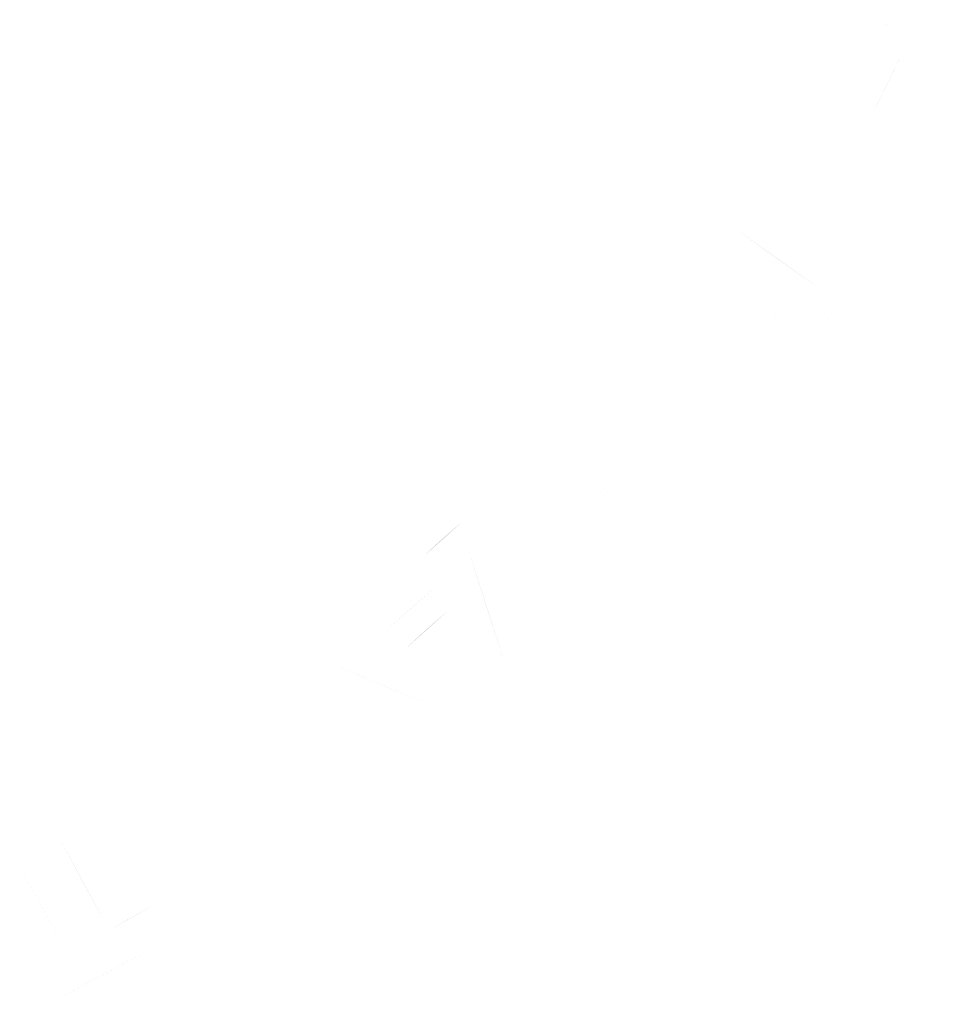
# Model space of a CAD drawing. Header units: inches. Extents: x -5.1 to 19.6, y 0 to 17.7.
# Tile 14 of 25: x 19.093 to 19.399, y 16.256 to 16.585. Entities that reach past the tile are written whole.
import ezdxf

# ---------------------------------------------------------------- set-up
doc = ezdxf.new("R2010")
doc.units = ezdxf.units.IN
doc.header["$MEASUREMENT"] = 0
doc.layers.add('PDF_Solid Fills', color=7, linetype='CONTINUOUS')

msp = doc.modelspace()

# ---------------------------------------------------------------- hatches: boundary and pattern name
at = {"layer": 'PDF_Solid Fills', "transparency": 33554559}
h = msp.add_hatch(color=256, dxfattribs=at)
h.paths.add_polyline_path([(19.39859, 16.54892, 0.000199), (19.38823, 16.56027)], flags=0)
h.paths.add_polyline_path([(19.39267, 16.57888, 0.000944), (19.37954, 16.58527)], flags=0)
h.paths.add_polyline_path([(19.37836, 16.55463, 0.004901), (19.38742, 16.57317)], flags=0)
h.paths.add_polyline_path([(19.3664, 16.56033, 0.000775), (19.37836, 16.55463)], flags=0)
h = msp.add_hatch(color=256, dxfattribs=at)
h.paths.add_polyline_path([(19.34942, 16.48345, 0.000246), (19.33826, 16.49141)], flags=0)
h.paths.add_polyline_path([(19.36026, 16.48126, 0.001196), (19.36746, 16.49145)], flags=0)
h.paths.add_polyline_path([(19.33155, 16.51588, 0.003969), (19.36099, 16.49491)], flags=0)
at = {"layer": 'PDF_Solid Fills', "true_color": 0xffffff, "transparency": 33554559}
h = msp.add_hatch(color=7, dxfattribs=at)
h.paths.add_polyline_path([(19.2971, 16.43616, 0.00036), (19.30635, 16.4278)], flags=0)
h.paths.add_polyline_path([(19.2971, 16.43616, 0.001247), (19.28741, 16.42543)], flags=0)
at = {"layer": 'PDF_Solid Fills', "transparency": 33554559}
h = msp.add_hatch(color=256, dxfattribs=at)
h.paths.add_polyline_path([(19.24186, 16.36797, 0.000595), (19.23602, 16.38766)], flags=0)
h.paths.add_polyline_path([(19.23602, 16.38766, 0.019647), (19.22198, 16.3751)], flags=0)
h.paths.add_polyline_path([(19.22198, 16.3751, 0.000336), (19.24111, 16.36707)], flags=0)
h.paths.add_polyline_path([(19.24084, 16.34841, 0.000469), (19.25863, 16.36416)], flags=0)
h.paths.add_polyline_path([(19.23631, 16.35351, 0.001103), (19.19525, 16.37105)], flags=0)
h.paths.add_polyline_path([(19.21473, 16.38066, 0.003464), (19.23263, 16.39641)], flags=0)
h.paths.add_polyline_path([(19.24069, 16.4173, 0.025557), (19.22794, 16.40591)], flags=0)
h.paths.add_polyline_path([(19.24277, 16.40887, 0.003144), (19.25521, 16.36991)], flags=0)
at = {"layer": 'PDF_Solid Fills', "true_color": 0xffffff, "transparency": 33554559}
h = msp.add_hatch(color=7, dxfattribs=at)
h.paths.add_polyline_path([(19.22198, 16.3751, 0.000336), (19.24111, 16.36707)], flags=0)
h.paths.add_polyline_path([(19.23602, 16.38766, 0.019647), (19.22198, 16.3751)], flags=0)
h.paths.add_polyline_path([(19.24186, 16.36797, 0.000595), (19.23602, 16.38766)], flags=0)
at = {"layer": 'PDF_Solid Fills', "transparency": 33554559}
h = msp.add_hatch(color=256, dxfattribs=at)
h.paths.add_polyline_path([(19.10674, 16.31109, 0.003942), (19.12189, 16.28296)], flags=0)
h.paths.add_polyline_path([(19.12322, 16.28138, 0.008471), (19.13735, 16.28919)], flags=0)
h.paths.add_polyline_path([(19.1026, 16.25632, 0.001138), (19.1402, 16.27665)], flags=0)
h.paths.add_polyline_path([(19.09306, 16.30257, 0.001431), (19.10712, 16.27652)], flags=0)

doc.saveas('drawing.dxf')
